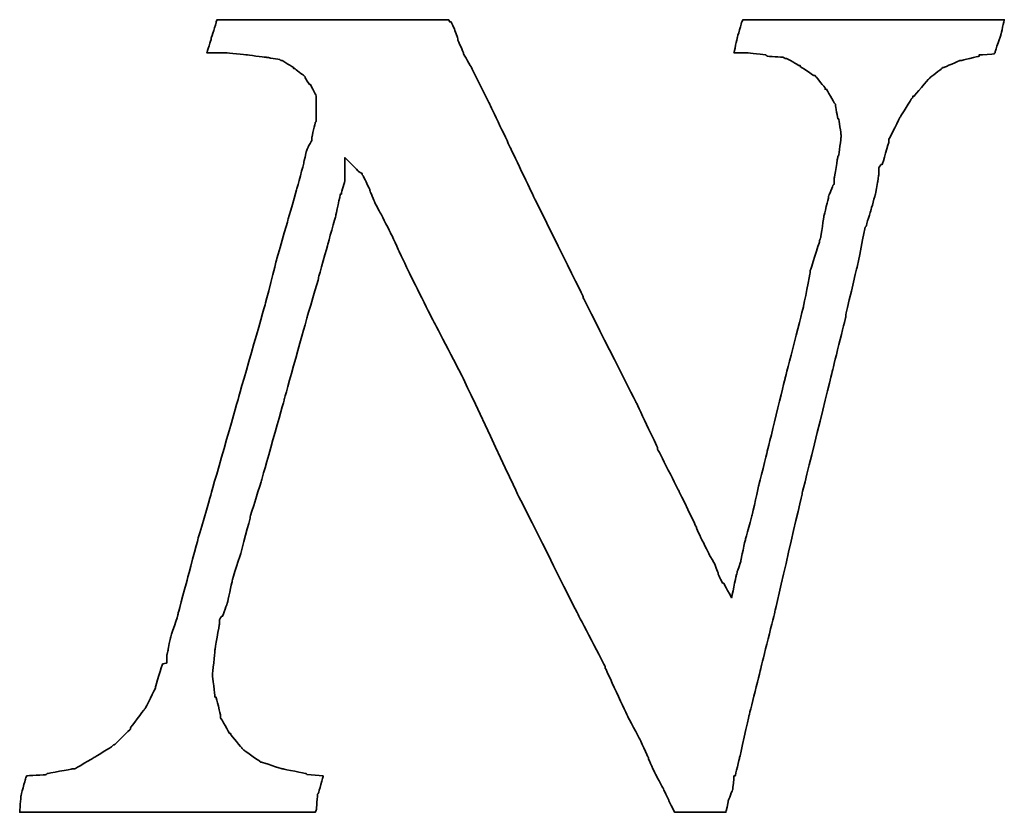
# Model space of a CAD drawing. Header units: millimetres. Extents: x 688 to 938, y 73 to 152.
# Tile 49 of 54: x 876.84 to 878.7, y 96 to 97.5. Entities that reach past the tile are written whole.
import ezdxf

# ---------------------------------------------------------------- set-up
doc = ezdxf.new("R2010")
doc.units = ezdxf.units.MM
doc.header["$LTSCALE"] = 0.1
doc.layers.add('DIM', color=4, linetype='CONTINUOUS')
doc.layers.add('layer 1', color=7, linetype='CONTINUOUS')

# ---------------------------------------------------------------- blocks, each defined once
blk = doc.blocks.new('TBI MOTION logo(完整正式版)')
at = {"layer": 'layer 1', "color": 22, "lineweight": 35}
blk.add_open_spline([(58.92625, -7.91875), (58.92625, -7.91875), (58.58625, -7.89375), (58.58625, -7.89375), (58.58625, -7.89375), (58.58625, -7.89375), (58.56625, -7.87125), (58.56625, -7.87125), (58.56625, -7.87125), (58.56625, -7.87125), (58.08375, -7.77375), (58.08375, -7.77375), (58.08375, -7.77375), (58.08375, -7.77375), (58.06125, -7.77375), (58.06125, -7.77375), (58.06125, -7.77375), (58.06125, -7.77375), (57.62625, -7.63125), (57.62625, -7.63125), (57.62625, -7.63125), (57.62625, -7.63125), (57.60625, -7.63125), (57.60625, -7.63125), (57.60625, -7.63125), (57.60625, -7.63125), (57.58125, -7.60625), (57.58125, -7.60625), (57.58125, -7.60625), (57.58125, -7.60625), (57.26625, -7.38875), (57.26625, -7.38875), (57.26625, -7.38875), (57.26625, -7.38875), (57.24625, -7.36875), (57.24625, -7.36875), (57.24625, -7.36875), (57.24625, -7.36875), (57.22125, -7.34375), (57.22125, -7.34375), (57.22125, -7.34375), (57.22125, -7.34375), (56.98125, -7.05375), (56.98125, -7.05375), (56.98125, -7.05375), (56.98125, -7.05375), (56.98125, -7.02875), (56.98125, -7.02875), (56.98125, -7.02875), (56.98125, -7.02875), (56.95625, -7.02875), (56.95625, -7.02875), (56.95625, -7.02875), (56.95625, -7.02875), (56.76625, -6.69625), (56.76625, -6.69625), (56.76625, -6.69625), (56.76625, -6.69625), (56.76625, -6.67125), (56.76625, -6.67125), (56.76625, -6.67125), (56.76625, -6.67125), (56.76625, -6.64875), (56.76625, -6.64875), (56.76625, -6.64875), (56.76625, -6.64875), (56.67125, -6.26375), (56.67125, -6.26375), (56.67125, -6.26375), (56.67125, -6.26375), (56.64625, -6.26375), (56.64625, -6.26375), (56.64625, -6.26375), (56.64625, -6.26375), (56.64625, -6.23875), (56.64625, -6.23875), (56.64625, -6.23875), (56.64625, -6.23875), (56.59625, -5.80875), (56.59625, -5.80875), (56.59625, -5.80875), (56.59625, -5.80875), (56.59625, -5.78375), (56.59625, -5.78375), (56.59625, -5.78375), (56.59625, -5.78375), (56.64625, -5.30375), (56.64625, -5.30375), (56.64625, -5.30375), (56.64625, -5.30375), (56.64625, -5.27875), (56.64625, -5.27875), (56.64625, -5.27875), (56.64625, -5.27875), (56.74125, -4.72875), (56.74125, -4.72875), (56.74125, -4.72875), (56.74125, -4.72875), (56.74125, -4.67875), (56.74125, -4.67875), (56.74125, -4.67875), (56.74125, -4.67875), (56.74125, -4.63375), (56.74125, -4.63375), (56.74125, -4.63375), (56.74125, -4.63375), (56.79125, -4.55875), (56.79125, -4.55875), (56.79125, -4.55875), (56.79125, -4.55875), (56.81125, -4.55875), (56.81125, -4.55875), (56.81125, -4.55875), (56.81125, -4.55875), (56.91125, -4.27375), (56.91125, -4.27375), (56.91125, -4.27375), (56.91125, -4.27375), (57.00625, -3.83874), (57.00625, -3.83874), (57.00625, -3.83874), (57.00625, -3.83874), (57.00625, -3.81374), (57.00625, -3.81374), (57.00625, -3.81374), (57.00625, -3.81374), (57.19875, -3.21374), (57.19875, -3.21374), (57.19875, -3.21374), (57.19875, -3.21374), (57.38625, -2.49625), (57.38625, -2.49625), (57.38625, -2.49625), (57.38625, -2.49625), (57.38625, -2.47374), (57.38625, -2.47374), (57.38625, -2.47374), (57.38625, -2.47374), (57.62625, -1.70375), (57.62625, -1.70375), (57.62625, -1.70375), (57.62625, -1.70375), (58.10625, 0.00125), (58.10625, 0.00125), (58.10625, 0.00125), (58.10625, 0.00125), (58.58625, 1.72625), (58.58625, 1.72625), (58.58625, 1.72625), (58.58625, 1.72625), (58.82625, 2.54125), (58.82625, 2.54125), (58.82625, 2.54125), (58.82625, 2.54125), (58.82625, 2.56374), (58.82625, 2.56374), (58.82625, 2.56374), (58.82625, 2.56374), (59.02125, 3.26125), (59.02125, 3.26125), (59.02125, 3.26125), (59.02125, 3.26125), (59.18625, 3.86125), (59.18625, 3.86125), (59.18625, 3.86125), (59.18625, 3.86125), (59.28625, 4.31875), (59.28625, 4.31875), (59.28625, 4.31875), (59.28625, 4.31875), (59.30625, 4.31875), (59.30625, 4.31875), (59.30625, 4.31875), (59.30625, 4.31875), (59.30625, 4.34125), (59.30625, 4.34125), (59.30625, 4.34125), (59.30625, 4.34125), (59.38125, 4.60625), (59.38125, 4.60625), (59.38125, 4.60625), (59.38125, 4.60625), (59.38125, 4.65125), (59.38125, 4.65125), (59.38125, 4.65125), (59.38125, 4.65125), (59.38125, 5.08625), (59.38125, 5.08625), (59.38125, 5.08625), (59.38125, 5.08625), (59.66625, 4.79624), (59.66625, 4.79624), (59.66625, 4.79624), (59.66625, 4.79624), (59.74125, 4.75124), (59.74125, 4.75124), (59.74125, 4.75124), (59.74125, 4.75124), (59.74125, 4.72624), (59.74125, 4.72624), (59.74125, 4.72624), (59.74125, 4.72624), (59.76125, 4.70124), (59.76125, 4.70124), (59.76125, 4.70124), (59.76125, 4.70124), (59.81125, 4.60625), (59.81125, 4.60625), (59.81125, 4.60625), (59.81125, 4.60625), (59.90625, 4.41125), (59.90625, 4.41125), (59.90625, 4.41125), (59.90625, 4.41125), (59.90625, 4.39125), (59.90625, 4.39125), (59.90625, 4.39125), (59.90625, 4.39125), (60.00375, 4.15124), (60.00375, 4.15124), (60.00375, 4.15124), (60.00375, 4.15124), (60.14625, 3.88374), (60.14625, 3.88374), (60.14625, 3.88374), (60.14625, 3.88374), (60.34125, 3.50124), (60.34125, 3.50124), (60.34125, 3.50124), (60.34125, 3.50124), (60.53125, 3.09125), (60.53125, 3.09125), (60.53125, 3.09125), (60.53125, 3.09125), (60.74625, 2.63625), (60.74625, 2.63625), (60.74625, 2.63625), (60.74625, 2.63625), (61.25125, 1.63124), (61.25125, 1.63124), (61.25125, 1.63124), (61.25125, 1.63124), (61.85125, 0.47625), (61.85125, 0.47625), (61.85125, 0.47625), (61.85125, 0.47625), (63.02625, -2.01874), (63.02625, -2.01874), (63.02625, -2.01874), (63.02625, -2.01874), (64.27625, -4.51374), (64.27625, -4.51374), (64.27625, -4.51374), (64.27625, -4.51374), (64.85125, -5.61375), (64.85125, -5.61375), (64.85125, -5.61375), (64.85125, -5.61375), (64.85125, -5.64125), (64.85125, -5.64125), (64.85125, -5.64125), (64.85125, -5.64125), (65.32875, -6.67125), (65.32875, -6.67125), (65.32875, -6.67125), (65.32875, -6.67125), (65.57125, -7.12875), (65.57125, -7.12875), (65.57125, -7.12875), (65.57125, -7.12875), (65.76125, -7.53625), (65.76125, -7.53625), (65.76125, -7.53625), (65.76125, -7.53625), (65.76125, -7.55625), (65.76125, -7.55625), (65.76125, -7.55625), (65.76125, -7.55625), (65.90375, -7.87125), (65.90375, -7.87125), (65.90375, -7.87125), (65.90375, -7.87125), (66.07125, -8.18125), (66.07125, -8.18125), (66.07125, -8.18125), (66.07125, -8.18125), (66.19125, -8.42375), (66.19125, -8.42375), (66.19125, -8.42375), (66.19125, -8.42375), (66.19125, -8.44375), (66.19125, -8.44375), (66.19125, -8.44375), (66.19125, -8.44375), (66.29125, -8.63875), (66.29125, -8.63875), (66.29125, -8.63875), (66.29125, -8.63875), (66.31125, -8.68625), (66.31125, -8.68625), (66.31125, -8.68625), (66.31125, -8.68625), (66.38375, -8.68625), (66.38375, -8.68625), (66.38375, -8.68625), (66.38375, -8.68625), (66.84125, -8.68625), (66.84125, -8.68625), (66.84125, -8.68625), (66.84125, -8.68625), (67.29625, -8.68625), (67.29625, -8.68625), (67.29625, -8.68625), (67.29625, -8.68625), (67.36625, -8.68625), (67.36625, -8.68625), (67.36625, -8.68625), (67.36625, -8.68625), (67.39125, -8.68625), (67.39125, -8.68625), (67.39125, -8.68625), (67.39125, -8.68625), (67.44125, -8.46875), (67.44125, -8.46875), (67.44125, -8.46875), (67.44125, -8.46875), (67.44125, -8.44375), (67.44125, -8.44375), (67.44125, -8.44375), (67.44125, -8.44375), (67.53625, -8.20375), (67.53625, -8.20375), (67.53625, -8.20375), (67.53625, -8.20375), (67.56125, -7.94375), (67.56125, -7.94375), (67.56125, -7.94375), (67.56125, -7.94375), (67.56125, -7.91875), (67.56125, -7.91875), (67.56125, -7.91875), (67.56125, -7.91875), (67.58625, -7.91875), (67.58625, -7.91875), (67.58625, -7.91875), (67.58625, -7.91875), (67.68125, -7.53625), (67.68125, -7.53625), (67.68125, -7.53625), (67.68125, -7.53625), (67.87375, -6.67125), (67.87375, -6.67125), (67.87375, -6.67125), (67.87375, -6.67125), (68.13625, -5.61375), (68.13625, -5.61375), (68.13625, -5.61375), (68.13625, -5.61375), (68.42375, -4.46374), (68.42375, -4.46374), (68.42375, -4.46374), (68.42375, -4.46374), (68.99875, -1.96874), (68.99875, -1.96874), (68.99875, -1.96874), (68.99875, -1.96874), (69.62625, 0.57625), (69.62625, 0.57625), (69.62625, 0.57625), (69.62625, 0.57625), (69.91125, 1.72625), (69.91125, 1.72625), (69.91125, 1.72625), (69.91125, 1.72625), (69.91125, 1.77625), (69.91125, 1.77625), (69.91125, 1.77625), (69.91125, 1.77625), (70.15125, 2.78124), (70.15125, 2.78124), (70.15125, 2.78124), (70.15125, 2.78124), (70.32125, 3.62125), (70.32125, 3.62125), (70.32125, 3.62125), (70.32125, 3.62125), (70.34125, 3.64625), (70.34125, 3.64625), (70.34125, 3.64625), (70.34125, 3.64625), (70.44125, 3.98125), (70.44125, 3.98125), (70.44125, 3.98125), (70.44125, 3.98125), (70.53625, 4.31875), (70.53625, 4.31875), (70.53625, 4.31875), (70.53625, 4.31875), (70.58125, 4.55875), (70.58125, 4.55875), (70.58125, 4.55875), (70.58125, 4.55875), (70.60625, 4.72624), (70.60625, 4.72624), (70.60625, 4.72624), (70.60625, 4.72624), (70.60625, 4.79624), (70.60625, 4.79624), (70.60625, 4.79624), (70.60625, 4.79624), (70.60625, 4.87125), (70.60625, 4.87125), (70.60625, 4.87125), (70.60625, 4.87125), (70.65625, 4.94125), (70.65625, 4.94125), (70.65625, 4.94125), (70.65625, 4.94125), (70.68125, 4.94125), (70.68125, 4.94125), (70.68125, 4.94125), (70.68125, 4.94125), (70.82125, 5.42125), (70.82125, 5.42125), (70.82125, 5.42125), (70.82125, 5.42125), (70.82125, 5.44625), (70.82125, 5.44625), (70.82125, 5.44625), (70.82125, 5.44625), (70.82125, 5.47125), (70.82125, 5.47125), (70.82125, 5.47125), (70.82125, 5.47125), (71.06125, 5.94625), (71.06125, 5.94625), (71.06125, 5.94625), (71.06125, 5.94625), (71.30125, 6.33124), (71.30125, 6.33124), (71.30125, 6.33124), (71.30125, 6.33124), (71.32625, 6.35625), (71.32625, 6.35625), (71.32625, 6.35625), (71.32625, 6.35625), (71.32625, 6.38124), (71.32625, 6.38124), (71.32625, 6.38124), (71.32625, 6.38124), (71.35125, 6.38124), (71.35125, 6.38124), (71.35125, 6.38124), (71.35125, 6.38124), (71.66125, 6.74125), (71.66125, 6.74125), (71.66125, 6.74125), (71.66125, 6.74125), (71.68625, 6.76625), (71.68625, 6.76625), (71.68625, 6.76625), (71.68625, 6.76625), (71.92625, 6.95624), (71.92625, 6.95624), (71.92625, 6.95624), (71.92625, 6.95624), (71.95125, 6.98125), (71.95125, 6.98125), (71.95125, 6.98125), (71.95125, 6.98125), (71.97625, 6.98125), (71.97625, 6.98125), (71.97625, 6.98125), (71.97625, 6.98125), (72.31125, 7.12624), (72.31125, 7.12624), (72.31125, 7.12624), (72.31125, 7.12624), (72.33375, 7.12624), (72.33375, 7.12624), (72.33375, 7.12624), (72.33375, 7.12624), (72.71625, 7.21875), (72.71625, 7.21875), (72.71625, 7.21875), (72.71625, 7.21875), (72.71625, 7.24624), (72.71625, 7.24624), (72.71625, 7.24624), (72.71625, 7.24624), (72.74125, 7.24624), (72.74125, 7.24624), (72.74125, 7.24624), (72.74125, 7.24624), (73.03124, 7.26624), (73.03124, 7.26624), (73.03124, 7.26624), (73.03124, 7.26624), (73.05375, 7.29125), (73.05375, 7.29125), (73.05375, 7.29125), (73.05375, 7.29125), (73.05375, 7.31625), (73.05375, 7.31625), (73.05375, 7.31625), (73.05375, 7.31625), (73.17625, 7.67625), (73.17625, 7.67625), (73.17625, 7.67625), (73.17625, 7.67625), (73.24625, 7.98625), (73.24625, 7.98625), (73.24625, 7.98625), (73.24625, 7.98625), (73.19625, 7.98625), (73.19625, 7.98625), (73.19625, 7.98625), (73.19625, 7.98625), (72.93625, 7.98625), (72.93625, 7.98625), (72.93625, 7.98625), (72.93625, 7.98625), (72.55125, 7.98625), (72.55125, 7.98625), (72.55125, 7.98625), (72.55125, 7.98625), (72.09625, 7.98625), (72.09625, 7.98625), (72.09625, 7.98625), (72.09625, 7.98625), (71.64125, 7.98625), (71.64125, 7.98625), (71.64125, 7.98625), (71.64125, 7.98625), (70.53625, 7.98625), (70.53625, 7.98625), (70.53625, 7.98625), (70.53625, 7.98625), (69.47875, 7.98625), (69.47875, 7.98625), (69.47875, 7.98625), (69.47875, 7.98625), (68.95125, 7.98625), (68.95125, 7.98625), (68.95125, 7.98625), (68.95125, 7.98625), (68.52125, 7.98625), (68.52125, 7.98625), (68.52125, 7.98625), (68.52125, 7.98625), (68.13625, 7.98625), (68.13625, 7.98625), (68.13625, 7.98625), (68.13625, 7.98625), (67.87375, 7.98625), (67.87375, 7.98625), (67.87375, 7.98625), (67.87375, 7.98625), (67.75125, 7.98625), (67.75125, 7.98625), (67.75125, 7.98625), (67.75125, 7.98625), (67.72625, 7.94125), (67.72625, 7.94125), (67.72625, 7.94125), (67.72625, 7.94125), (67.63125, 7.60625), (67.63125, 7.60625), (67.63125, 7.60625), (67.63125, 7.60625), (67.56125, 7.29125), (67.56125, 7.29125), (67.56125, 7.29125), (67.56125, 7.29125), (67.72625, 7.29125), (67.72625, 7.29125), (67.72625, 7.29125), (67.72625, 7.29125), (67.82625, 7.29125), (67.82625, 7.29125), (67.82625, 7.29125), (67.82625, 7.29125), (67.84625, 7.29125), (67.84625, 7.29125), (67.84625, 7.29125), (67.84625, 7.29125), (68.23125, 7.24624), (68.23125, 7.24624), (68.23125, 7.24624), (68.23125, 7.24624), (68.25875, 7.21875), (68.25875, 7.21875), (68.25875, 7.21875), (68.25875, 7.21875), (68.59125, 7.19624), (68.59125, 7.19624), (68.59125, 7.19624), (68.59125, 7.19624), (68.64125, 7.17125), (68.64125, 7.17125), (68.64125, 7.17125), (68.64125, 7.17125), (68.66625, 7.17125), (68.66625, 7.17125), (68.66625, 7.17125), (68.66625, 7.17125), (68.92625, 7.02624), (68.92625, 7.02624), (68.92625, 7.02624), (68.92625, 7.02624), (68.95125, 7.02624), (68.95125, 7.02624), (68.95125, 7.02624), (68.95125, 7.02624), (68.95125, 7.00624), (68.95125, 7.00624), (68.95125, 7.00624), (68.95125, 7.00624), (69.23875, 6.81125), (69.23875, 6.81125), (69.23875, 6.81125), (69.23875, 6.81125), (69.26625, 6.81125), (69.26625, 6.81125), (69.26625, 6.81125), (69.26625, 6.81125), (69.28625, 6.78625), (69.28625, 6.78625), (69.28625, 6.78625), (69.28625, 6.78625), (69.47875, 6.54875), (69.47875, 6.54875), (69.47875, 6.54875), (69.47875, 6.54875), (69.47875, 6.52375), (69.47875, 6.52375), (69.47875, 6.52375), (69.47875, 6.52375), (69.50625, 6.52375), (69.50625, 6.52375), (69.50625, 6.52375), (69.50625, 6.52375), (69.67125, 6.23625), (69.67125, 6.23625), (69.67125, 6.23625), (69.67125, 6.23625), (69.69375, 6.21125), (69.69375, 6.21125), (69.69375, 6.21125), (69.69375, 6.21125), (69.69375, 6.18625), (69.69375, 6.18625), (69.69375, 6.18625), (69.69375, 6.18625), (69.74625, 5.89875), (69.74625, 5.89875), (69.74625, 5.89875), (69.74625, 5.89875), (69.76625, 5.89875), (69.76625, 5.89875), (69.76625, 5.89875), (69.76625, 5.89875), (69.81375, 5.56625), (69.81375, 5.56625), (69.81375, 5.56625), (69.81375, 5.56625), (69.81375, 5.54125), (69.81375, 5.54125), (69.81375, 5.54125), (69.81375, 5.54125), (69.81375, 5.51625), (69.81375, 5.51625), (69.81375, 5.51625), (69.81375, 5.51625), (69.76625, 5.13125), (69.76625, 5.13125), (69.76625, 5.13125), (69.76625, 5.13125), (69.74625, 5.10874), (69.74625, 5.10874), (69.74625, 5.10874), (69.74625, 5.10874), (69.67125, 4.65125), (69.67125, 4.65125), (69.67125, 4.65125), (69.67125, 4.65125), (69.67125, 4.55875), (69.67125, 4.55875), (69.67125, 4.55875), (69.67125, 4.55875), (69.67125, 4.53125), (69.67125, 4.53125), (69.67125, 4.53125), (69.67125, 4.53125), (69.64625, 4.50874), (69.64625, 4.50874), (69.64625, 4.50874), (69.64625, 4.50874), (69.55125, 4.27125), (69.55125, 4.27125), (69.55125, 4.27125), (69.55125, 4.27125), (69.55125, 4.24625), (69.55125, 4.24625), (69.55125, 4.24625), (69.55125, 4.24625), (69.45375, 3.86125), (69.45375, 3.86125), (69.45375, 3.86125), (69.45375, 3.86125), (69.38625, 3.40624), (69.38625, 3.40624), (69.38625, 3.40624), (69.38625, 3.40624), (69.35875, 3.33125), (69.35875, 3.33125), (69.35875, 3.33125), (69.35875, 3.33125), (69.35875, 3.30875), (69.35875, 3.30875), (69.35875, 3.30875), (69.35875, 3.30875), (69.16625, 2.71125), (69.16625, 2.71125), (69.16625, 2.71125), (69.16625, 2.71125), (69.16625, 2.66375), (69.16625, 2.66375), (69.16625, 2.66375), (69.16625, 2.66375), (69.02625, 1.96374), (69.02625, 1.96374), (69.02625, 1.96374), (69.02625, 1.96374), (68.64125, 0.45624), (68.64125, 0.45624), (68.64125, 0.45624), (68.64125, 0.45624), (68.25875, -1.10625), (68.25875, -1.10625), (68.25875, -1.10625), (68.25875, -1.10625), (68.08625, -1.80125), (68.08625, -1.80125), (68.08625, -1.80125), (68.08625, -1.80125), (67.94625, -2.42625), (67.94625, -2.42625), (67.94625, -2.42625), (67.94625, -2.42625), (67.80125, -2.95375), (67.80125, -2.95375), (67.80125, -2.95375), (67.80125, -2.95375), (67.70625, -3.38375), (67.70625, -3.38375), (67.70625, -3.38375), (67.70625, -3.38375), (67.70625, -3.40875), (67.70625, -3.40875), (67.70625, -3.40875), (67.70625, -3.40875), (67.63125, -3.62375), (67.63125, -3.62375), (67.63125, -3.62375), (67.63125, -3.62375), (67.60625, -3.72125), (67.60625, -3.72125), (67.60625, -3.72125), (67.60625, -3.72125), (67.51125, -4.17375), (67.51125, -4.17375), (67.51125, -4.17375), (67.51125, -4.17375), (67.34625, -3.86374), (67.34625, -3.86374), (67.34625, -3.86374), (67.34625, -3.86374), (67.32125, -3.86374), (67.32125, -3.86374), (67.32125, -3.86374), (67.32125, -3.86374), (67.27125, -3.76874), (67.27125, -3.76874), (67.27125, -3.76874), (67.27125, -3.76874), (67.22625, -3.67374), (67.22625, -3.67374), (67.22625, -3.67374), (67.22625, -3.67374), (67.22625, -3.64875), (67.22625, -3.64875), (67.22625, -3.64875), (67.22625, -3.64875), (67.15125, -3.45375), (67.15125, -3.45375), (67.15125, -3.45375), (67.15125, -3.45375), (67.05625, -3.28875), (67.05625, -3.28875), (67.05625, -3.28875), (67.05625, -3.28875), (66.91125, -3.00125), (66.91125, -3.00125), (66.91125, -3.00125), (66.91125, -3.00125), (66.77125, -2.71375), (66.77125, -2.71375), (66.77125, -2.71375), (66.77125, -2.71375), (66.77125, -2.68875), (66.77125, -2.68875), (66.77125, -2.68875), (66.77125, -2.68875), (66.41125, -1.94374), (66.41125, -1.94374), (66.41125, -1.94374), (66.41125, -1.94374), (65.95125, -1.03375), (65.95125, -1.03375), (65.95125, -1.03375), (65.95125, -1.03375), (65.95125, -1.00875), (65.95125, -1.00875), (65.95125, -1.00875), (65.95125, -1.00875), (65.49625, -0.04874), (65.49625, -0.04874), (65.49625, -0.04874), (65.49625, -0.04874), (64.39375, 2.13624), (64.39375, 2.13624), (64.39375, 2.13624), (64.39375, 2.13624), (64.39375, 2.15624), (64.39375, 2.15624), (64.39375, 2.15624), (64.39375, 2.15624), (63.33625, 4.29125), (63.33625, 4.29125), (63.33625, 4.29125), (63.33625, 4.29125), (62.85625, 5.30125), (62.85625, 5.30125), (62.85625, 5.30125), (62.85625, 5.30125), (62.42625, 6.21125), (62.42625, 6.21125), (62.42625, 6.21125), (62.42625, 6.21125), (62.04125, 6.98125), (62.04125, 6.98125), (62.04125, 6.98125), (62.04125, 6.98125), (61.87375, 7.26624), (61.87375, 7.26624), (61.87375, 7.26624), (61.87375, 7.26624), (61.87375, 7.29125), (61.87375, 7.29125), (61.87375, 7.29125), (61.87375, 7.29125), (61.75625, 7.55625), (61.75625, 7.55625), (61.75625, 7.55625), (61.75625, 7.55625), (61.75625, 7.58124), (61.75625, 7.58124), (61.75625, 7.58124), (61.75625, 7.58124), (61.68375, 7.79375), (61.68375, 7.79375), (61.68375, 7.79375), (61.68375, 7.79375), (61.61125, 7.94125), (61.61125, 7.94125), (61.61125, 7.94125), (61.61125, 7.94125), (61.58625, 7.94125), (61.58625, 7.94125), (61.58625, 7.94125), (61.58625, 7.94125), (61.56375, 7.98625), (61.56375, 7.98625), (61.56375, 7.98625), (61.56375, 7.98625), (61.41875, 7.98625), (61.41875, 7.98625), (61.41875, 7.98625), (61.41875, 7.98625), (61.18125, 7.98625), (61.18125, 7.98625), (61.18125, 7.98625), (61.18125, 7.98625), (60.84125, 7.98625), (60.84125, 7.98625), (60.84125, 7.98625), (60.84125, 7.98625), (60.02625, 7.98625), (60.02625, 7.98625), (60.02625, 7.98625), (60.02625, 7.98625), (59.11625, 7.98625), (59.11625, 7.98625), (59.11625, 7.98625), (59.11625, 7.98625), (58.15625, 7.98625), (58.15625, 7.98625), (58.15625, 7.98625), (58.15625, 7.98625), (57.34125, 7.98625), (57.34125, 7.98625), (57.34125, 7.98625), (57.34125, 7.98625), (57.00625, 7.98625), (57.00625, 7.98625), (57.00625, 7.98625), (57.00625, 7.98625), (56.76625, 7.98625), (56.76625, 7.98625), (56.76625, 7.98625), (56.76625, 7.98625), (56.69125, 7.98625), (56.69125, 7.98625), (56.69125, 7.98625), (56.69125, 7.98625), (56.67125, 7.94125), (56.67125, 7.94125), (56.67125, 7.94125), (56.67125, 7.94125), (56.67125, 7.91625), (56.67125, 7.91625), (56.67125, 7.91625), (56.67125, 7.91625), (56.57125, 7.60625), (56.57125, 7.60625), (56.57125, 7.60625), (56.57125, 7.60625), (56.57125, 7.58124), (56.57125, 7.58124), (56.57125, 7.58124), (56.57125, 7.58124), (56.47625, 7.29125), (56.47625, 7.29125), (56.47625, 7.29125), (56.47625, 7.29125), (56.57125, 7.29125), (56.57125, 7.29125), (56.57125, 7.29125), (56.57125, 7.29125), (56.76625, 7.29125), (56.76625, 7.29125), (56.76625, 7.29125), (56.76625, 7.29125), (56.86125, 7.29125), (56.86125, 7.29125), (56.86125, 7.29125), (56.86125, 7.29125), (56.88625, 7.29125), (56.88625, 7.29125), (56.88625, 7.29125), (56.88625, 7.29125), (57.31625, 7.24624), (57.31625, 7.24624), (57.31625, 7.24624), (57.31625, 7.24624), (57.70125, 7.19624), (57.70125, 7.19624), (57.70125, 7.19624), (57.70125, 7.19624), (57.72625, 7.19624), (57.72625, 7.19624), (57.72625, 7.19624), (57.72625, 7.19624), (58.01125, 7.14624), (58.01125, 7.14624), (58.01125, 7.14624), (58.01125, 7.14624), (58.03625, 7.12624), (58.03625, 7.12624), (58.03625, 7.12624), (58.03625, 7.12624), (58.06125, 7.12624), (58.06125, 7.12624), (58.06125, 7.12624), (58.06125, 7.12624), (58.30125, 6.98125), (58.30125, 6.98125), (58.30125, 6.98125), (58.30125, 6.98125), (58.30125, 6.95624), (58.30125, 6.95624), (58.30125, 6.95624), (58.30125, 6.95624), (58.32375, 6.95624), (58.32375, 6.95624), (58.32375, 6.95624), (58.32375, 6.95624), (58.51625, 6.81125), (58.51625, 6.81125), (58.51625, 6.81125), (58.51625, 6.81125), (58.54125, 6.78625), (58.54125, 6.78625), (58.54125, 6.78625), (58.54125, 6.78625), (58.54125, 6.76625), (58.54125, 6.76625), (58.54125, 6.76625), (58.54125, 6.76625), (58.63625, 6.62124), (58.63625, 6.62124), (58.63625, 6.62124), (58.63625, 6.62124), (58.65875, 6.62124), (58.65875, 6.62124), (58.65875, 6.62124), (58.65875, 6.62124), (58.75625, 6.42625), (58.75625, 6.42625), (58.75625, 6.42625), (58.75625, 6.42625), (58.77875, 6.38124), (58.77875, 6.38124), (58.77875, 6.38124), (58.77875, 6.38124), (58.77875, 6.33124), (58.77875, 6.33124), (58.77875, 6.33124), (58.77875, 6.33124), (58.77875, 6.09125), (58.77875, 6.09125), (58.77875, 6.09125), (58.77875, 6.09125), (58.77875, 5.85125), (58.77875, 5.85125), (58.77875, 5.85125), (58.77875, 5.85125), (58.75625, 5.82625), (58.75625, 5.82625), (58.75625, 5.82625), (58.75625, 5.82625), (58.68625, 5.51625), (58.68625, 5.51625), (58.68625, 5.51625), (58.68625, 5.51625), (58.68625, 5.47125), (58.68625, 5.47125), (58.68625, 5.47125), (58.68625, 5.47125), (58.68625, 5.44625), (58.68625, 5.44625), (58.68625, 5.44625), (58.68625, 5.44625), (58.65875, 5.39625), (58.65875, 5.39625), (58.65875, 5.39625), (58.65875, 5.39625), (58.61125, 5.32624), (58.61125, 5.32624), (58.61125, 5.32624), (58.61125, 5.32624), (58.56625, 5.20375), (58.56625, 5.20375), (58.56625, 5.20375), (58.56625, 5.20375), (58.51625, 4.99125), (58.51625, 4.99125), (58.51625, 4.99125), (58.51625, 4.99125), (58.51625, 4.96625), (58.51625, 4.96625), (58.51625, 4.96625), (58.51625, 4.96625), (58.37125, 4.43625), (58.37125, 4.43625), (58.37125, 4.43625), (58.37125, 4.43625), (58.18125, 3.76625), (58.18125, 3.76625), (58.18125, 3.76625), (58.18125, 3.76625), (57.94125, 2.92624), (57.94125, 2.92624), (57.94125, 2.92624), (57.94125, 2.92624), (57.70125, 1.98874), (57.70125, 1.98874), (57.70125, 1.98874), (57.70125, 1.98874), (57.12625, -0.02374), (57.12625, -0.02374), (57.12625, -0.02374), (57.12625, -0.02374), (56.55125, -2.03875), (56.55125, -2.03875), (56.55125, -2.03875), (56.55125, -2.03875), (56.28625, -2.95375), (56.28625, -2.95375), (56.28625, -2.95375), (56.28625, -2.95375), (56.07125, -3.76874), (56.07125, -3.76874), (56.07125, -3.76874), (56.07125, -3.76874), (55.87625, -4.48874), (55.87625, -4.48874), (55.87625, -4.48874), (55.87625, -4.48874), (55.87625, -4.51374), (55.87625, -4.51374), (55.87625, -4.51374), (55.87625, -4.51374), (55.71125, -5.01625), (55.71125, -5.01625), (55.71125, -5.01625), (55.71125, -5.01625), (55.66125, -5.25375), (55.66125, -5.25375), (55.66125, -5.25375), (55.66125, -5.25375), (55.66125, -5.27875), (55.66125, -5.27875), (55.66125, -5.27875), (55.66125, -5.27875), (55.63625, -5.37375), (55.63625, -5.37375), (55.63625, -5.37375), (55.63625, -5.37375), (55.63625, -5.42375), (55.63625, -5.42375), (55.63625, -5.42375), (55.63625, -5.42375), (55.63625, -5.54125), (55.63625, -5.54125), (55.63625, -5.54125), (55.63625, -5.54125), (55.54125, -5.56875), (55.54125, -5.56875), (55.54125, -5.56875), (55.54125, -5.56875), (55.39625, -6.04875), (55.39625, -6.04875), (55.39625, -6.04875), (55.39625, -6.04875), (55.39625, -6.06875), (55.39625, -6.06875), (55.39625, -6.06875), (55.39625, -6.06875), (55.18125, -6.50375), (55.18125, -6.50375), (55.18125, -6.50375), (55.18125, -6.50375), (55.15625, -6.52875), (55.15625, -6.52875), (55.15625, -6.52875), (55.15625, -6.52875), (54.86875, -6.91125), (54.86875, -6.91125), (54.86875, -6.91125), (54.86875, -6.91125), (54.86875, -6.93375), (54.86875, -6.93375), (54.86875, -6.93375), (54.86875, -6.93375), (54.53125, -7.26875), (54.53125, -7.26875), (54.53125, -7.26875), (54.53125, -7.26875), (54.51125, -7.26875), (54.51125, -7.26875), (54.51125, -7.26875), (54.51125, -7.26875), (54.48625, -7.29625), (54.48625, -7.29625), (54.48625, -7.29625), (54.48625, -7.29625), (54.10375, -7.53625), (54.10375, -7.53625), (54.10375, -7.53625), (54.10375, -7.53625), (53.69625, -7.77375), (53.69625, -7.77375), (53.69625, -7.77375), (53.69625, -7.77375), (53.67125, -7.77375), (53.67125, -7.77375), (53.67125, -7.77375), (53.67125, -7.77375), (53.64625, -7.77375), (53.64625, -7.77375), (53.64625, -7.77375), (53.64625, -7.77375), (53.11625, -7.87125), (53.11625, -7.87125), (53.11625, -7.87125), (53.11625, -7.87125), (53.09625, -7.89375), (53.09625, -7.89375), (53.09625, -7.89375), (53.09625, -7.89375), (52.68625, -7.91875), (52.68625, -7.91875), (52.68625, -7.91875), (52.68625, -7.91875), (52.66125, -7.99125), (52.66125, -7.99125), (52.66125, -7.99125), (52.66125, -7.99125), (52.56625, -8.34875), (52.56625, -8.34875), (52.56625, -8.34875), (52.56625, -8.34875), (52.54125, -8.68625), (52.54125, -8.68625), (52.54125, -8.68625), (52.54125, -8.68625), (52.58875, -8.68625), (52.58875, -8.68625), (52.58875, -8.68625), (52.58875, -8.68625), (52.87625, -8.68625), (52.87625, -8.68625), (52.87625, -8.68625), (52.87625, -8.68625), (53.33625, -8.68625), (53.33625, -8.68625), (53.33625, -8.68625), (53.33625, -8.68625), (53.79125, -8.68625), (53.79125, -8.68625), (53.79125, -8.68625), (53.79125, -8.68625), (54.36625, -8.68625), (54.36625, -8.68625), (54.36625, -8.68625), (54.36625, -8.68625), (55.59125, -8.68625), (55.59125, -8.68625), (55.59125, -8.68625), (55.59125, -8.68625), (56.76625, -8.68625), (56.76625, -8.68625), (56.76625, -8.68625), (56.76625, -8.68625), (57.34125, -8.68625), (57.34125, -8.68625), (57.34125, -8.68625), (57.34125, -8.68625), (57.82125, -8.68625), (57.82125, -8.68625), (57.82125, -8.68625), (57.82125, -8.68625), (58.25125, -8.68625), (58.25125, -8.68625), (58.25125, -8.68625), (58.25125, -8.68625), (58.58625, -8.68625), (58.58625, -8.68625), (58.58625, -8.68625), (58.58625, -8.68625), (58.75625, -8.68625), (58.75625, -8.68625), (58.75625, -8.68625), (58.75625, -8.68625), (58.77875, -8.63875), (58.77875, -8.63875), (58.77875, -8.63875), (58.77875, -8.63875), (58.80625, -8.30375), (58.80625, -8.30375), (58.80625, -8.30375), (58.80625, -8.30375), (58.82625, -8.27875), (58.82625, -8.27875), (58.82625, -8.27875), (58.82625, -8.27875), (58.92625, -7.91875), (58.92625, -7.91875)], degree=3, knots=[0, 0, 0, 0, 0.003125, 0.003125, 0.003125, 0.00312501, 0.00625, 0.00625, 0.00625, 0.00625001, 0.009375, 0.009375, 0.009375, 0.00937501, 0.0125, 0.0125, 0.0125, 0.01250001, 0.015625, 0.015625, 0.015625, 0.01562501, 0.01875, 0.01875, 0.01875, 0.01875001, 0.021875, 0.021875, 0.021875, 0.02187501, 0.025, 0.025, 0.025, 0.02500001, 0.028125, 0.028125, 0.028125, 0.02812501, 0.03125, 0.03125, 0.03125, 0.03125001, 0.034375, 0.034375, 0.034375, 0.03437501, 0.0375, 0.0375, 0.0375, 0.03750001, 0.040625, 0.040625, 0.040625, 0.04062501, 0.04375, 0.04375, 0.04375, 0.04375001, 0.046875, 0.046875, 0.046875, 0.04687501, 0.05, 0.05, 0.05, 0.05000001, 0.053125, 0.053125, 0.053125, 0.05312501, 0.05625, 0.05625, 0.05625, 0.05625001, 0.059375, 0.059375, 0.059375, 0.05937501, 0.0625, 0.0625, 0.0625, 0.06250001, 0.065625, 0.065625, 0.065625, 0.06562501, 0.06875, 0.06875, 0.06875, 0.06875001, 0.071875, 0.071875, 0.071875, 0.07187501, 0.075, 0.075, 0.075, 0.07500001, 0.078125, 0.078125, 0.078125, 0.07812501, 0.08125, 0.08125, 0.08125, 0.08125001, 0.084375, 0.084375, 0.084375, 0.08437501, 0.0875, 0.0875, 0.0875, 0.08750001, 0.090625, 0.090625, 0.090625, 0.09062501, 0.09375, 0.09375, 0.09375, 0.09375001, 0.096875, 0.096875, 0.096875, 0.09687501, 0.1, 0.1, 0.1, 0.10000001, 0.103125, 0.103125, 0.103125, 0.10312501, 0.10625, 0.10625, 0.10625, 0.10625001, 0.109375, 0.109375, 0.109375, 0.10937501, 0.1125, 0.1125, 0.1125, 0.11250001, 0.115625, 0.115625, 0.115625, 0.11562501, 0.11875, 0.11875, 0.11875, 0.11875001, 0.121875, 0.121875, 0.121875, 0.12187501, 0.125, 0.125, 0.125, 0.12500001, 0.128125, 0.128125, 0.128125, 0.12812501, 0.13125, 0.13125, 0.13125, 0.13125001, 0.134375, 0.134375, 0.134375, 0.13437501, 0.1375, 0.1375, 0.1375, 0.13750001, 0.140625, 0.140625, 0.140625, 0.14062501, 0.14375, 0.14375, 0.14375, 0.14375001, 0.146875, 0.146875, 0.146875, 0.14687501, 0.15, 0.15, 0.15, 0.15000001, 0.153125, 0.153125, 0.153125, 0.15312501, 0.15625, 0.15625, 0.15625, 0.15625001, 0.159375, 0.159375, 0.159375, 0.15937501, 0.1625, 0.1625, 0.1625, 0.16250001, 0.165625, 0.165625, 0.165625, 0.16562501, 0.16875, 0.16875, 0.16875, 0.16875001, 0.171875, 0.171875, 0.171875, 0.17187501, 0.175, 0.175, 0.175, 0.17500001, 0.178125, 0.178125, 0.178125, 0.17812501, 0.18125, 0.18125, 0.18125, 0.18125001, 0.184375, 0.184375, 0.184375, 0.18437501, 0.1875, 0.1875, 0.1875, 0.18750001, 0.190625, 0.190625, 0.190625, 0.19062501, 0.19375, 0.19375, 0.19375, 0.19375001, 0.196875, 0.196875, 0.196875, 0.19687501, 0.2, 0.2, 0.2, 0.20000001, 0.203125, 0.203125, 0.203125, 0.20312501, 0.20625, 0.20625, 0.20625, 0.20625001, 0.209375, 0.209375, 0.209375, 0.20937501, 0.2125, 0.2125, 0.2125, 0.21250001, 0.215625, 0.215625, 0.215625, 0.21562501, 0.21875, 0.21875, 0.21875, 0.21875001, 0.221875, 0.221875, 0.221875, 0.22187501, 0.225, 0.225, 0.225, 0.22500001, 0.228125, 0.228125, 0.228125, 0.22812501, 0.23125, 0.23125, 0.23125, 0.23125001, 0.234375, 0.234375, 0.234375, 0.23437501, 0.2375, 0.2375, 0.2375, 0.23750001, 0.240625, 0.240625, 0.240625, 0.24062501, 0.24375, 0.24375, 0.24375, 0.24375001, 0.246875, 0.246875, 0.246875, 0.24687501, 0.25, 0.25, 0.25, 0.25000001, 0.253125, 0.253125, 0.253125, 0.25312501, 0.25625, 0.25625, 0.25625, 0.25625001, 0.259375, 0.259375, 0.259375, 0.25937501, 0.2625, 0.2625, 0.2625, 0.26250001, 0.265625, 0.265625, 0.265625, 0.26562501, 0.26875, 0.26875, 0.26875, 0.26875001, 0.271875, 0.271875, 0.271875, 0.27187501, 0.275, 0.275, 0.275, 0.27500001, 0.278125, 0.278125, 0.278125, 0.27812501, 0.28125, 0.28125, 0.28125, 0.28125001, 0.284375, 0.284375, 0.284375, 0.28437501, 0.2875, 0.2875, 0.2875, 0.28750001, 0.290625, 0.290625, 0.290625, 0.29062501, 0.29375, 0.29375, 0.29375, 0.29375001, 0.296875, 0.296875, 0.296875, 0.29687501, 0.3, 0.3, 0.3, 0.30000001, 0.303125, 0.303125, 0.303125, 0.30312501, 0.30625, 0.30625, 0.30625, 0.30625001, 0.309375, 0.309375, 0.309375, 0.30937501, 0.3125, 0.3125, 0.3125, 0.31250001, 0.315625, 0.315625, 0.315625, 0.31562501, 0.31875, 0.31875, 0.31875, 0.31875001, 0.321875, 0.321875, 0.321875, 0.32187501, 0.325, 0.325, 0.325, 0.32500001, 0.328125, 0.328125, 0.328125, 0.32812501, 0.33125, 0.33125, 0.33125, 0.33125001, 0.334375, 0.334375, 0.334375, 0.33437501, 0.3375, 0.3375, 0.3375, 0.33750001, 0.340625, 0.340625, 0.340625, 0.34062501, 0.34375, 0.34375, 0.34375, 0.34375001, 0.346875, 0.346875, 0.346875, 0.34687501, 0.35, 0.35, 0.35, 0.35000001, 0.353125, 0.353125, 0.353125, 0.35312501, 0.35625, 0.35625, 0.35625, 0.35625001, 0.359375, 0.359375, 0.359375, 0.35937501, 0.3625, 0.3625, 0.3625, 0.36250001, 0.365625, 0.365625, 0.365625, 0.36562501, 0.36875, 0.36875, 0.36875, 0.36875001, 0.371875, 0.371875, 0.371875, 0.37187501, 0.375, 0.375, 0.375, 0.37500001, 0.378125, 0.378125, 0.378125, 0.37812501, 0.38125, 0.38125, 0.38125, 0.38125001, 0.384375, 0.384375, 0.384375, 0.38437501, 0.3875, 0.3875, 0.3875, 0.38750001, 0.390625, 0.390625, 0.390625, 0.39062501, 0.39375, 0.39375, 0.39375, 0.39375001, 0.396875, 0.396875, 0.396875, 0.39687501, 0.4, 0.4, 0.4, 0.40000001, 0.403125, 0.403125, 0.403125, 0.40312501, 0.40625, 0.40625, 0.40625, 0.40625001, 0.409375, 0.409375, 0.409375, 0.40937501, 0.4125, 0.4125, 0.4125, 0.41250001, 0.415625, 0.415625, 0.415625, 0.41562501, 0.41875, 0.41875, 0.41875, 0.41875001, 0.421875, 0.421875, 0.421875, 0.42187501, 0.425, 0.425, 0.425, 0.42500001, 0.428125, 0.428125, 0.428125, 0.42812501, 0.43125, 0.43125, 0.43125, 0.43125001, 0.434375, 0.434375, 0.434375, 0.43437501, 0.4375, 0.4375, 0.4375, 0.43750001, 0.440625, 0.440625, 0.440625, 0.44062501, 0.44375, 0.44375, 0.44375, 0.44375001, 0.446875, 0.446875, 0.446875, 0.44687501, 0.45, 0.45, 0.45, 0.45000001, 0.453125, 0.453125, 0.453125, 0.45312501, 0.45625, 0.45625, 0.45625, 0.45625001, 0.459375, 0.459375, 0.459375, 0.45937501, 0.4625, 0.4625, 0.4625, 0.46250001, 0.465625, 0.465625, 0.465625, 0.46562501, 0.46875, 0.46875, 0.46875, 0.46875001, 0.471875, 0.471875, 0.471875, 0.47187501, 0.475, 0.475, 0.475, 0.47500001, 0.478125, 0.478125, 0.478125, 0.47812501, 0.48125, 0.48125, 0.48125, 0.48125001, 0.484375, 0.484375, 0.484375, 0.48437501, 0.4875, 0.4875, 0.4875, 0.48750001, 0.490625, 0.490625, 0.490625, 0.49062501, 0.49375, 0.49375, 0.49375, 0.49375001, 0.496875, 0.496875, 0.496875, 0.49687501, 0.5, 0.5, 0.5, 0.50000001, 0.503125, 0.503125, 0.503125, 0.50312501, 0.50625, 0.50625, 0.50625, 0.50625001, 0.509375, 0.509375, 0.509375, 0.50937501, 0.5125, 0.5125, 0.5125, 0.51250001, 0.515625, 0.515625, 0.515625, 0.51562501, 0.51875, 0.51875, 0.51875, 0.51875001, 0.521875, 0.521875, 0.521875, 0.52187501, 0.525, 0.525, 0.525, 0.52500001, 0.528125, 0.528125, 0.528125, 0.52812501, 0.53125, 0.53125, 0.53125, 0.53125001, 0.534375, 0.534375, 0.534375, 0.53437501, 0.5375, 0.5375, 0.5375, 0.53750001, 0.540625, 0.540625, 0.540625, 0.54062501, 0.54375, 0.54375, 0.54375, 0.54375001, 0.546875, 0.546875, 0.546875, 0.54687501, 0.55, 0.55, 0.55, 0.55000001, 0.553125, 0.553125, 0.553125, 0.55312501, 0.55625, 0.55625, 0.55625, 0.55625001, 0.559375, 0.559375, 0.559375, 0.55937501, 0.5625, 0.5625, 0.5625, 0.56250001, 0.565625, 0.565625, 0.565625, 0.56562501, 0.56875, 0.56875, 0.56875, 0.56875001, 0.571875, 0.571875, 0.571875, 0.57187501, 0.575, 0.575, 0.575, 0.57500001, 0.578125, 0.578125, 0.578125, 0.57812501, 0.58125, 0.58125, 0.58125, 0.58125001, 0.584375, 0.584375, 0.584375, 0.58437501, 0.5875, 0.5875, 0.5875, 0.58750001, 0.590625, 0.590625, 0.590625, 0.59062501, 0.59375, 0.59375, 0.59375, 0.59375001, 0.596875, 0.596875, 0.596875, 0.59687501, 0.6, 0.6, 0.6, 0.60000001, 0.603125, 0.603125, 0.603125, 0.60312501, 0.60625, 0.60625, 0.60625, 0.60625001, 0.609375, 0.609375, 0.609375, 0.60937501, 0.6125, 0.6125, 0.6125, 0.61250001, 0.615625, 0.615625, 0.615625, 0.61562501, 0.61875, 0.61875, 0.61875, 0.61875001, 0.621875, 0.621875, 0.621875, 0.62187501, 0.625, 0.625, 0.625, 0.62500001, 0.628125, 0.628125, 0.628125, 0.62812501, 0.63125, 0.63125, 0.63125, 0.63125001, 0.634375, 0.634375, 0.634375, 0.63437501, 0.6375, 0.6375, 0.6375, 0.63750001, 0.640625, 0.640625, 0.640625, 0.64062501, 0.64375, 0.64375, 0.64375, 0.64375001, 0.646875, 0.646875, 0.646875, 0.64687501, 0.65, 0.65, 0.65, 0.65000001, 0.653125, 0.653125, 0.653125, 0.65312501, 0.65625, 0.65625, 0.65625, 0.65625001, 0.659375, 0.659375, 0.659375, 0.65937501, 0.6625, 0.6625, 0.6625, 0.66250001, 0.665625, 0.665625, 0.665625, 0.66562501, 0.66875, 0.66875, 0.66875, 0.66875001, 0.671875, 0.671875, 0.671875, 0.67187501, 0.675, 0.675, 0.675, 0.67500001, 0.678125, 0.678125, 0.678125, 0.67812501, 0.68125, 0.68125, 0.68125, 0.68125001, 0.684375, 0.684375, 0.684375, 0.68437501, 0.6875, 0.6875, 0.6875, 0.68750001, 0.690625, 0.690625, 0.690625, 0.69062501, 0.69375, 0.69375, 0.69375, 0.69375001, 0.696875, 0.696875, 0.696875, 0.69687501, 0.7, 0.7, 0.7, 0.70000001, 0.703125, 0.703125, 0.703125, 0.70312501, 0.70625, 0.70625, 0.70625, 0.70625001, 0.709375, 0.709375, 0.709375, 0.70937501, 0.7125, 0.7125, 0.7125, 0.71250001, 0.715625, 0.715625, 0.715625, 0.71562501, 0.71875, 0.71875, 0.71875, 0.71875001, 0.721875, 0.721875, 0.721875, 0.72187501, 0.725, 0.725, 0.725, 0.72500001, 0.728125, 0.728125, 0.728125, 0.72812501, 0.73125, 0.73125, 0.73125, 0.73125001, 0.734375, 0.734375, 0.734375, 0.73437501, 0.7375, 0.7375, 0.7375, 0.73750001, 0.740625, 0.740625, 0.740625, 0.74062501, 0.74375, 0.74375, 0.74375, 0.74375001, 0.746875, 0.746875, 0.746875, 0.74687501, 0.75, 0.75, 0.75, 0.75000001, 0.753125, 0.753125, 0.753125, 0.75312501, 0.75625, 0.75625, 0.75625, 0.75625001, 0.759375, 0.759375, 0.759375, 0.75937501, 0.7625, 0.7625, 0.7625, 0.76250001, 0.765625, 0.765625, 0.765625, 0.76562501, 0.76875, 0.76875, 0.76875, 0.76875001, 0.771875, 0.771875, 0.771875, 0.77187501, 0.775, 0.775, 0.775, 0.77500001, 0.778125, 0.778125, 0.778125, 0.77812501, 0.78125, 0.78125, 0.78125, 0.78125001, 0.784375, 0.784375, 0.784375, 0.78437501, 0.7875, 0.7875, 0.7875, 0.78750001, 0.790625, 0.790625, 0.790625, 0.79062501, 0.79375, 0.79375, 0.79375, 0.79375001, 0.796875, 0.796875, 0.796875, 0.79687501, 0.8, 0.8, 0.8, 0.80000001, 0.803125, 0.803125, 0.803125, 0.80312501, 0.80625, 0.80625, 0.80625, 0.80625001, 0.809375, 0.809375, 0.809375, 0.80937501, 0.8125, 0.8125, 0.8125, 0.81250001, 0.815625, 0.815625, 0.815625, 0.81562501, 0.81875, 0.81875, 0.81875, 0.81875001, 0.821875, 0.821875, 0.821875, 0.82187501, 0.825, 0.825, 0.825, 0.82500001, 0.828125, 0.828125, 0.828125, 0.82812501, 0.83125, 0.83125, 0.83125, 0.83125001, 0.834375, 0.834375, 0.834375, 0.83437501, 0.8375, 0.8375, 0.8375, 0.83750001, 0.840625, 0.840625, 0.840625, 0.84062501, 0.84375, 0.84375, 0.84375, 0.84375001, 0.846875, 0.846875, 0.846875, 0.84687501, 0.85, 0.85, 0.85, 0.85000001, 0.853125, 0.853125, 0.853125, 0.85312501, 0.85625, 0.85625, 0.85625, 0.85625001, 0.859375, 0.859375, 0.859375, 0.85937501, 0.8625, 0.8625, 0.8625, 0.86250001, 0.865625, 0.865625, 0.865625, 0.86562501, 0.86875, 0.86875, 0.86875, 0.86875001, 0.871875, 0.871875, 0.871875, 0.87187501, 0.875, 0.875, 0.875, 0.87500001, 0.878125, 0.878125, 0.878125, 0.87812501, 0.88125, 0.88125, 0.88125, 0.88125001, 0.884375, 0.884375, 0.884375, 0.88437501, 0.8875, 0.8875, 0.8875, 0.88750001, 0.890625, 0.890625, 0.890625, 0.89062501, 0.89375, 0.89375, 0.89375, 0.89375001, 0.896875, 0.896875, 0.896875, 0.89687501, 0.9, 0.9, 0.9, 0.90000001, 0.903125, 0.903125, 0.903125, 0.90312501, 0.90625, 0.90625, 0.90625, 0.90625001, 0.909375, 0.909375, 0.909375, 0.90937501, 0.9125, 0.9125, 0.9125, 0.91250001, 0.915625, 0.915625, 0.915625, 0.91562501, 0.91875, 0.91875, 0.91875, 0.91875001, 0.921875, 0.921875, 0.921875, 0.92187501, 0.925, 0.925, 0.925, 0.92500001, 0.928125, 0.928125, 0.928125, 0.92812501, 0.93125, 0.93125, 0.93125, 0.93125001, 0.934375, 0.934375, 0.934375, 0.93437501, 0.9375, 0.9375, 0.9375, 0.93750001, 0.940625, 0.940625, 0.940625, 0.94062501, 0.94375, 0.94375, 0.94375, 0.94375001, 0.946875, 0.946875, 0.946875, 0.94687501, 0.95, 0.95, 0.95, 0.95000001, 0.953125, 0.953125, 0.953125, 0.95312501, 0.95625, 0.95625, 0.95625, 0.95625001, 0.959375, 0.959375, 0.959375, 0.95937501, 0.9625, 0.9625, 0.9625, 0.96250001, 0.965625, 0.965625, 0.965625, 0.96562501, 0.96875, 0.96875, 0.96875, 0.96875001, 0.971875, 0.971875, 0.971875, 0.97187501, 0.975, 0.975, 0.975, 0.97500001, 0.978125, 0.978125, 0.978125, 0.97812501, 0.98125, 0.98125, 0.98125, 0.98125001, 0.984375, 0.984375, 0.984375, 0.98437501, 0.9875, 0.9875, 0.9875, 0.98750001, 0.990625, 0.990625, 0.990625, 0.99062501, 0.99375, 0.99375, 0.99375, 0.99375001, 0.996875, 0.996875, 0.996875, 0.99687501, 1, 1, 1, 1], dxfattribs=at)
blk.add_open_spline([(54.86875, -6.91125), (54.86875, -6.91125), (54.86875, -6.93375), (54.86875, -6.93375)], degree=3, dxfattribs=at)

msp = doc.modelspace()

# ---------------------------------------------------------------- block references
at = {"layer": 'DIM', "color": 7, "xscale": 0.090033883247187, "yscale": 0.090033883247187, "zscale": 0.090033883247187}
msp.add_blockref('TBI MOTION logo(完整正式版)', (872.1053, 96.7856), dxfattribs=at)

doc.saveas('drawing.dxf')
